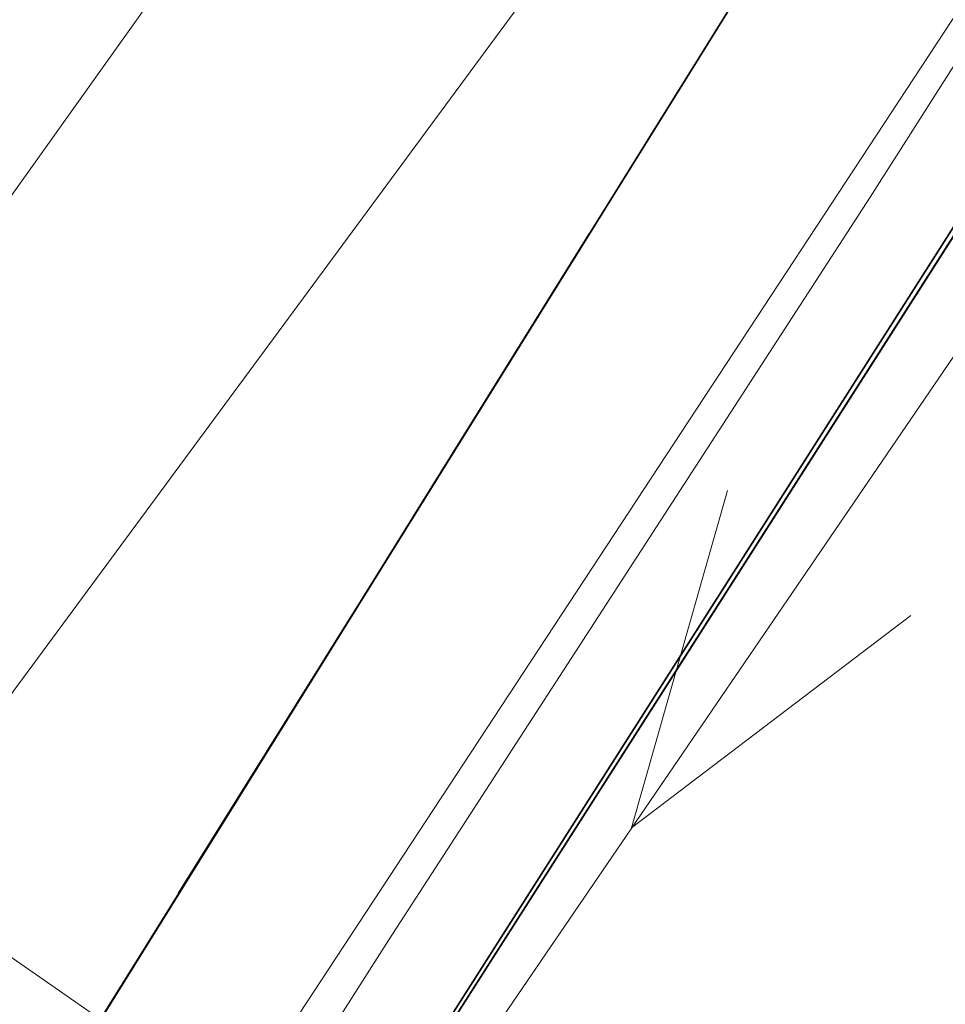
# Model space of a CAD drawing. Header units: millimetres. Extents: x 6505374 to 6517269, y 5595210 to 5612711.
# Tile 138 of 256: x 6513716.55 to 6513720.73, y 5608902.44 to 5608906.88. Entities that reach past the tile are written whole.
import ezdxf

# ---------------------------------------------------------------- set-up
doc = ezdxf.new("R2010")
doc.units = ezdxf.units.MM
for name, pattern in [('EGBK02', [4, 1.5, -0.5, 1.5, -0.5]), ('EGBU01', [2, 0.5, -0.5, 0.5, -0.5]), ('OTKJ_A05', [2, 1.5, -0.5])]:
    doc.linetypes.add(name, pattern=pattern)
for name, color, linetype, lineweight in [('Działki', 18, 'Continuous', 0), ('Komunikacja (linie)', 18, 'Continuous', 0), ('Komunikacja (obszary)', 18, 'Continuous', 0), ('Ogrodzenia', 18, 'Continuous', 0), ('Przewody elektroenergetyczne', 1, 'Continuous', 0), ('Przewody wodociągowe', 5, 'Continuous', 0), ('Symbole liniowe', 1, 'Continuous', 0)]:
    doc.layers.add(name, color=color, linetype=linetype, lineweight=lineweight)
for name, color, linetype, lineweight, true_color in [('Kontury klasyfikacyjne', 82, 'Continuous', 0, 0x24bc24), ('Przewody kanalizacyjne', 36, 'Continuous', 0, 0x803300), ('Przewody telekomunikacyjne', 30, 'Continuous', 0, 0xff9100), ('Użytki gruntowe', 96, 'Continuous', 0, 0x008000)]:
    doc.layers.add(name, color=color, linetype=linetype, lineweight=lineweight, true_color=true_color)

msp = doc.modelspace()

# ---------------------------------------------------------------- linework, layer by layer
at = {"layer": 'Działki', "color": 18, "linetype": 'Continuous', "lineweight": 25, "true_color": 0x000000, "flags": 128}
msp.add_lwpolyline([(6513622.9656, 5608809.8316), (6513664.703, 5608840.3867), (6513689.38, 5608863.33), (6513691.94, 5608866.97), (6513698.77, 5608874.88), (6513709.41, 5608888.11), (6513723.5081, 5608910.2019), (6513728.405, 5608916.3594), (6513755.4757, 5608960.496), (6513752.5799, 5608969.0493), (6513746.0475, 5608963.7667), (6513741.0079, 5608954.6266), (6513725.451, 5608927.7842), (6513720.2949, 5608919.1763), (6513708.89, 5608894.18), (6513700.3362, 5608888.8574), (6513675.328, 5608862.569), (6513647.4649, 5608839.5014), (6513645.2696, 5608838.0314), (6513628.9908, 5608826.034)], dxfattribs=at)
msp.add_lwpolyline([(6513709.41, 5608888.11), (6513725.71, 5608873.69), (6513730.72, 5608881.73), (6513735.09, 5608888.74), (6513738.9882, 5608901.1421), (6513723.5081, 5608910.2019), (6513709.41, 5608888.11)], close=True, dxfattribs=at)
at = {"layer": 'Komunikacja (linie)', "color": 18, "linetype": 'Continuous', "lineweight": 18, "true_color": 0x000000, "flags": 128}
msp.add_lwpolyline([(6513524.2128, 5608738.5505), (6513532.19, 5608743.9), (6513550.33, 5608755.9), (6513559.4, 5608762.49), (6513572.35, 5608772.18), (6513588.76, 5608784.7), (6513601.3402, 5608794.5359), (6513605.95, 5608798.14), (6513617.7, 5608808.92), (6513643.89, 5608829.06), (6513662.29, 5608843.53), (6513678.92, 5608857.43), (6513690.43, 5608867.82), (6513708.5, 5608888.72), (6513716.31, 5608901.39), (6513752.19, 5608959.04), (6513754.76, 5608962.59), (6513759.04, 5608966.97), (6513775.6, 5608983.38)], dxfattribs=at)
at = {"layer": 'Komunikacja (obszary)', "color": 18, "linetype": 'OTKJ_A05', "lineweight": 18, "true_color": 0x000000, "flags": 128}
msp.add_lwpolyline([(6513380.66, 5608706.23), (6513386.09, 5608700.49), (6513416.6, 5608701.99), (6513421.58, 5608702.29), (6513423.62, 5608702.5), (6513444.65, 5608706.77), (6513463.87, 5608711.04), (6513464.51, 5608709.41), (6513465.2815, 5608709.3761), (6513465.6281, 5608707.7724), (6513468.9345, 5608685.0408), (6513473.0317, 5608658.9962), (6513477.1661, 5608636.3056), (6513480.0248, 5608618.9814), (6513493.2773, 5608531.4461), (6513493.9187, 5608527.5723), (6513497.4307, 5608506.4932), (6513500.2177, 5608491.0132), (6513502.2192, 5608480.423), (6513510.0473, 5608450.9669), (6513511.3653, 5608444.3199), (6513514.5829, 5608430.1573), (6513517.03, 5608417.07), (6513520.47, 5608418.05), (6513517.6232, 5608428.9159), (6513511.992, 5608452.5874), (6513509.9212, 5608461.7), (6513503.714, 5608485.9715), (6513501.4844, 5608498.7659), (6513498.8749, 5608512.5484), (6513496.493, 5608527.3128), (6513482.5735, 5608618.9125), (6513477.4072, 5608649.2213), (6513471.2421, 5608687.7961), (6513468.1079, 5608709.4256), (6513468.51, 5608710.55), (6513468.77, 5608711.83), (6513469.18, 5608712.44), (6513469.78, 5608712.72), (6513477.14, 5608714.88), (6513488.92, 5608718.62), (6513504.11, 5608724.76), (6513515.37, 5608730.62), (6513523.9194, 5608738.2874), (6513532.1945, 5608743.9045), (6513550.33, 5608755.9), (6513559.4, 5608762.49), (6513572.35, 5608772.18), (6513588.76, 5608784.7), (6513601.3402, 5608794.5359), (6513605.95, 5608798.14), (6513617.6991, 5608808.9199), (6513643.8904, 5608829.0575), (6513662.2949, 5608843.5287), (6513678.9181, 5608857.4342), (6513690.4256, 5608867.822), (6513708.4967, 5608888.7154), (6513716.3073, 5608901.3931), (6513752.1936, 5608959.0378), (6513754.7602, 5608962.587), (6513759.0405, 5608966.9701), (6513775.5974, 5608983.3805), (6513772.032, 5608985.9588), (6513755.151, 5608969.7828), (6513747.7496, 5608962.449), (6513735.82, 5608943.739), (6513731.211, 5608936.031), (6513712.823, 5608903.9129), (6513704.6434, 5608891.7488), (6513686.212, 5608870.8691), (6513676.3504, 5608861.3801), (6513648.0058, 5608838.5161), (6513614.6176, 5608813.1085), (6513601.92, 5608803.07), (6513601.7088, 5608802.9074), (6513585.1, 5608790.12), (6513568.49, 5608777.51), (6513555.85, 5608767.95), (6513546.8457, 5608761.1785), (6513529.2314, 5608747.9321), (6513520.4427, 5608742.3219), (6513511.99, 5608736.34), (6513501.66, 5608730.4), (6513486.92, 5608725.27), (6513475.24, 5608721.37), (6513465.63, 5608718.18), (6513461.67, 5608717.24), (6513443.24, 5608712.94), (6513424.84, 5608708.5), (6513404.31, 5608706.99), (6513380.66, 5608706.23)], close=True, dxfattribs=at)
at = {"layer": 'Komunikacja (obszary)', "color": 7, "linetype": 'Continuous', "lineweight": 18, "true_color": 0xffffff, "flags": 128}
msp.add_lwpolyline([(6513643.8904, 5608829.0575), (6513662.2949, 5608843.5287), (6513678.9181, 5608857.4342), (6513690.4256, 5608867.822), (6513708.4967, 5608888.7154), (6513716.3073, 5608901.3931), (6513752.1936, 5608959.0378), (6513754.7602, 5608962.587), (6513759.0405, 5608966.9701), (6513775.5974, 5608983.3805), (6513772.032, 5608985.9588), (6513755.151, 5608969.7828), (6513747.7496, 5608962.449), (6513735.82, 5608943.739), (6513731.211, 5608936.031), (6513712.823, 5608903.9129), (6513704.6434, 5608891.7488), (6513686.212, 5608870.8691), (6513676.3504, 5608861.3801), (6513648.0058, 5608838.5161), (6513614.6176, 5608813.1085)], dxfattribs=at)
at = {"layer": 'Kontury klasyfikacyjne', "color": 82, "linetype": 'EGBK02', "lineweight": 18, "true_color": 0x24bc24, "flags": 128}
msp.add_lwpolyline([(6513728.405, 5608916.3594), (6513723.5081, 5608910.2019), (6513709.41, 5608888.11), (6513698.77, 5608874.88), (6513691.94, 5608866.97), (6513701.66, 5608855.12), (6513711.09, 5608862.28), (6513725.71, 5608873.69), (6513730.72, 5608881.73), (6513735.09, 5608888.74), (6513750.3861, 5608871.9768), (6513754.2898, 5608864.4053), (6513754.6305, 5608864.5909), (6513758.29, 5608866.39), (6513764.2611, 5608870.1252), (6513765.8955, 5608871.0466), (6513767.47, 5608868.0535), (6513769.5878, 5608869.1696), (6513767.9795, 5608872.2214), (6513770.6156, 5608873.7282), (6513781.3696, 5608855.996), (6513804.0886, 5608874.3155), (6513799.5138, 5608896.1205), (6513791.39, 5608894.48), (6513778.37, 5608912.46), (6513771.44, 5608922.03), (6513760.23, 5608931.63), (6513768.11, 5608939.93), (6513784.59, 5608952.83), (6513787.1572, 5608956.3216), (6513786.6551, 5608977.8483), (6513780.1034, 5608981.7791), (6513777.2285, 5608982.0857), (6513764.5392, 5608969.4834), (6513755.4757, 5608960.496), (6513745.6118, 5608944.4136), (6513728.405, 5608916.3594)], close=True, dxfattribs=at)
at = {"layer": 'Kontury klasyfikacyjne', "color": 7, "linetype": 'Continuous', "lineweight": 18, "true_color": 0xffffff, "flags": 128}
msp.add_lwpolyline([(6513745.6118, 5608944.4136), (6513728.405, 5608916.3594), (6513728.405, 5608916.3594), (6513723.5081, 5608910.2019), (6513709.41, 5608888.11), (6513698.77, 5608874.88), (6513691.94, 5608866.97), (6513701.66, 5608855.12), (6513711.09, 5608862.28), (6513725.71, 5608873.69), (6513730.72, 5608881.73), (6513735.09, 5608888.74), (6513750.3861, 5608871.9768)], dxfattribs=at)
at = {"layer": 'Ogrodzenia', "color": 18, "linetype": 'Continuous', "lineweight": 35, "true_color": 0x000000, "flags": 128}
msp.add_lwpolyline([(6513709.41, 5608888.11), (6513723.57, 5608910.35), (6513728.2, 5608915.97)], dxfattribs=at)
at = {"layer": 'Przewody elektroenergetyczne', "color": 1, "linetype": 'Continuous', "lineweight": 18, "true_color": 0xff0000, "flags": 128}
msp.add_lwpolyline([(6513681.9989, 5608858.1385), (6513706.56, 5608884.55), (6513727.7714, 5608915.6246)], dxfattribs=at)
at = {"layer": 'Przewody kanalizacyjne', "color": 36, "linetype": 'Continuous', "lineweight": 18, "true_color": 0x803300, "flags": 128}
for points in [[(6513502.48, 5608727.27), (6513519.58, 5608737.33), (6513541.65, 5608752.09), (6513559.46, 5608765.12), (6513594.16, 5608791.96), (6513621.58, 5608813.06), (6513655.43, 5608840.86), (6513686.09, 5608867.15), (6513698.3, 5608880.56), (6513722.77, 5608914.85), (6513752.58, 5608963.42), (6513780.28, 5608989.38), (6513816.35, 5609027.91), (6513853.06, 5609068.02), (6513886.07, 5609104.94)], [(6513655.74, 5608839.09), (6513686.81, 5608866.25), (6513699.12, 5608879.71), (6513707.59, 5608891.31), (6513714.09, 5608900.55), (6513723.48, 5608913.28), (6513726.62, 5608918.75), (6513737.36, 5608936.96), (6513753.44, 5608963.09)], [(6513751.3756, 5608957.2443), (6513750.6519, 5608955.78), (6513740.5536, 5608938.3099), (6513732.5927, 5608924.896), (6513709.0804, 5608889.0974), (6513706.9137, 5608886.0706), (6513699.0494, 5608877.2487), (6513689.052, 5608864.8614), (6513681.0407, 5608855.3521), (6513673.8036, 5608849.9832), (6513654.2801, 5608834.701), (6513653.7247, 5608834.1877)]]:
    msp.add_lwpolyline(points, dxfattribs=at)
at = {"layer": 'Przewody telekomunikacyjne', "color": 30, "linetype": 'Continuous', "lineweight": 18, "true_color": 0xff9100, "flags": 128}
for points in [[(6513745.19, 5608961.42), (6513738.24, 5608950.07), (6513726.73, 5608930.77), (6513723.02, 5608924.85), (6513730.4, 5608920.26), (6513722.98, 5608910.15), (6513720.39, 5608906.08), (6513718.22, 5608902.73), (6513708.79, 5608887.96), (6513705.96, 5608884.36), (6513704.66, 5608882.87), (6513699.68, 5608887.34), (6513694.51, 5608881.38), (6513675.17, 5608861.7), (6513671.46, 5608858.69), (6513667.12, 5608855.26), (6513661, 5608850.14), (6513647.81, 5608839.28), (6513644.98, 5608837.01), (6513634.55, 5608829.45)], [(6513720.39, 5608906.08), (6513718.22, 5608902.73)]]:
    msp.add_lwpolyline(points, dxfattribs=at)
at = {"layer": 'Przewody wodociągowe', "color": 5, "linetype": 'Continuous', "lineweight": 18, "true_color": 0x0000ff, "flags": 128}
msp.add_lwpolyline([(6513712.45, 5608905.48), (6513727.1975, 5608895.2194)], dxfattribs=at)
at = {"layer": 'Symbole liniowe', "color": 1, "linetype": 'Continuous', "lineweight": 18, "true_color": 0xff0000, "flags": 128}
msp.add_lwpolyline([(6513719.7475, 5608904.7565), (6513719.3148, 5608903.2357), (6513720.5734, 5608904.1927)], dxfattribs=at)
at = {"layer": 'Użytki gruntowe', "color": 96, "linetype": 'EGBU01', "lineweight": 18, "true_color": 0x008000, "flags": 128}
for points in [[(6514018.346, 5608437.7503), (6513994.1752, 5608436.1452), (6513968.8582, 5608431.9835), (6513947.4182, 5608428.1456), (6513922.0751, 5608424.2842), (6513899.4121, 5608419.8087), (6513877.3659, 5608416.026), (6513875.3605, 5608415.6821), (6513873.2729, 5608415.3298), (6513852.6354, 5608411.8054), (6513848.2625, 5608410.9811), (6513830.6935, 5608408.0585), (6513829.38, 5608407.84), (6513825.94, 5608407.17), (6513806.5888, 5608403.3929), (6513787.1025, 5608399.8545), (6513765.3417, 5608396.308), (6513757.5419, 5608434.3528), (6513754.5344, 5608433.9571), (6513762.6068, 5608395.8365), (6513744.8254, 5608392.7969), (6513732.0216, 5608390.2283), (6513728.4287, 5608389.5042), (6513718.8357, 5608387.8651), (6513696.39, 5608384.03), (6513668.15, 5608379.13), (6513648.46, 5608375.59), (6513640.95, 5608374.29), (6513635.1254, 5608372.8464), (6513619.1817, 5608369.9841), (6513613.609, 5608371.5349), (6513580.0835, 5608380.6479), (6513552.3615, 5608388.8159), (6513525.84, 5608397.69), (6513519.67, 5608426.09), (6513519.1173, 5608428.1639), (6513507.3066, 5608472.4788), (6513505.47, 5608479.37), (6513505.13, 5608480.66), (6513503.99, 5608486.42), (6513497.9993, 5608523.4923), (6513494.07, 5608523.34), (6513497.7912, 5608499.7396), (6513500.91, 5608479.96), (6513502.8991, 5608472.4898), (6513509.95, 5608446.01), (6513513.88, 5608431.27), (6513518.5, 5608400.24), (6513517.41, 5608400.6), (6513513.89, 5608401.76), (6513492.3, 5608408.18), (6513485.4188, 5608410.2229), (6513459.5792, 5608417.8941), (6513432.87, 5608425.55), (6513425.2, 5608427.78), (6513406.87, 5608433.38), (6513384.7202, 5608440.1881), (6513378.7428, 5608465.8393), (6513374.2674, 5608484.3671), (6513369.7166, 5608503.207), (6513365.8622, 5608518.6405), (6513360.4833, 5608540.1784), (6513360.0052, 5608540.0319), (6513364.3904, 5608519.4121), (6513368.5555, 5608499.8275), (6513372.163, 5608483.9751), (6513374.5344, 5608473.5543), (6513381.8518, 5608441.4001), (6513363.9139, 5608446.6736), (6513335.5713, 5608457.198), (6513325.4858, 5608460.8407), (6513321.5565, 5608463.1219), (6513312.5918, 5608470.6748), (6513289.1368, 5608497.6919), (6513301.9632, 5608517.3326), (6513305.0297, 5608526.5284), (6513305.3948, 5608528.784), (6513310.5348, 5608560.5432), (6513310.7643, 5608568.1467), (6513310.6455, 5608602.1109), (6513311.1229, 5608610.2331), (6513311.1096, 5608630.4177), (6513311.3345, 5608637.6009), (6513312.0018, 5608658.9091), (6513314.5117, 5608669.0781), (6513318.934, 5608676.146), (6513323.2459, 5608679.6575), (6513328.3228, 5608681.6474), (6513346.6461, 5608688.2469), (6513362.735, 5608694.0453), (6513386.2616, 5608699.5171), (6513394.3831, 5608699.8907), (6513404.2634, 5608700.3144), (6513422.98, 5608701.38), (6513447.2381, 5608706.0114), (6513465.72, 5608709.54), (6513467.74, 5608692.38), (6513468.54, 5608683.0401), (6513469.03, 5608677.32), (6513471.5, 5608662.9), (6513472.0862, 5608659.4785), (6513474.1095, 5608647.668), (6513476.84, 5608631.73), (6513480.4484, 5608609.3259), (6513484.31, 5608585.35), (6513493.45, 5608527.29), (6513497.5662, 5608527.2006), (6513481.0259, 5608630.8223), (6513476.8053, 5608657.5426), (6513475.5017, 5608665.7956), (6513474.9831, 5608669.0785), (6513473.7254, 5608676.9547), (6513468.7513, 5608710.374), (6513481.4615, 5608714.1749), (6513491.9998, 5608717.3249), (6513507.0021, 5608724.1256), (6513514.5872, 5608728.9587), (6513534.1123, 5608741.3998), (6513565.7808, 5608762.9586), (6513594.6597, 5608786.9092), (6513604.3025, 5608794.8977), (6513622.9656, 5608809.8316), (6513664.703, 5608840.3867), (6513689.38, 5608863.33), (6513691.94, 5608866.97), (6513698.77, 5608874.88), (6513709.41, 5608888.11), (6513723.5081, 5608910.2019), (6513728.405, 5608916.3594), (6513745.6118, 5608944.4136), (6513755.4757, 5608960.496), (6513764.5392, 5608969.4834), (6513777.2285, 5608982.0857), (6513780.1034, 5608981.7791), (6513786.6551, 5608977.8483), (6513800.47, 5608969.56), (6513826.2946, 5608952.7795), (6513828.71, 5608951.21), (6513831.64, 5608949.31), (6513834.1, 5608947.72), (6513846.72, 5608939.05), (6513865.9, 5608919.21), (6513894.65, 5608884.75), (6513916.95, 5608858.11), (6513927.46, 5608845.65), (6513939.13, 5608832.1), (6513941.31, 5608829.33), (6513953.42, 5608812.79), (6513962.5459, 5608797.9265), (6513962.5898, 5608797.855), (6513973.4599, 5608780.1505), (6513975.7359, 5608774.8451), (6513980.781, 5608763.0841), (6513991.4714, 5608739.2324), (6513992.3146, 5608737.0812), (6513998.1517, 5608715.6974), (6514000.0491, 5608708.7463), (6513999.5728, 5608696.2233), (6514002.3403, 5608671.1064), (6514002.4856, 5608669.7874), (6514004.7448, 5608649.244), (6514005.871, 5608635.1386), (6514006.12, 5608632.02), (6514010.64, 5608593.16), (6514011.346, 5608586.6596), (6514014.79, 5608554.95), (6514016.68, 5608537.5), (6514016.08, 5608505.5), (6514017.0394, 5608468.6099), (6514019.5833, 5608441.4434), (6514018.346, 5608437.7503)], [(6513728.405, 5608916.3594), (6513723.5081, 5608910.2019), (6513709.41, 5608888.11), (6513698.77, 5608874.88), (6513691.94, 5608866.97), (6513689.38, 5608863.33), (6513697.2, 5608852.1), (6513708.8268, 5608828.022), (6513710.0576, 5608822.0302), (6513713.1022, 5608807.2087), (6513719.5555, 5608775.7927), (6513745.3975, 5608781.8556), (6513738.6553, 5608812.7813), (6513749.3208, 5608815.7704), (6513741.1114, 5608836.1644), (6513734.3372, 5608852.9929), (6513754.2898, 5608864.4053), (6513754.6305, 5608864.5909), (6513758.29, 5608866.39), (6513764.2611, 5608870.1252), (6513765.8955, 5608871.0466), (6513767.47, 5608868.0535), (6513769.5878, 5608869.1696), (6513767.9795, 5608872.2214), (6513770.6156, 5608873.7282), (6513755.1102, 5608899.2949), (6513738.5368, 5608909.8852), (6513758.4605, 5608933.1233), (6513760.23, 5608931.63), (6513768.11, 5608939.93), (6513784.59, 5608952.83), (6513796.4218, 5608944.4717), (6513798.8432, 5608942.7012), (6513801.13, 5608945.19), (6513814.75, 5608935.85), (6513820.49, 5608944.09), (6513826.2946, 5608952.7795), (6513800.47, 5608969.56), (6513786.6551, 5608977.8483), (6513780.1034, 5608981.7791), (6513777.2285, 5608982.0857), (6513764.5392, 5608969.4834), (6513755.4757, 5608960.496), (6513745.6118, 5608944.4136), (6513728.405, 5608916.3594)]]:
    msp.add_lwpolyline(points, close=True, dxfattribs=at)
at = {"layer": 'Użytki gruntowe', "color": 7, "linetype": 'Continuous', "lineweight": 18, "true_color": 0xffffff, "flags": 128}
for points in [[(6513622.9656, 5608809.8316), (6513664.703, 5608840.3867), (6513689.38, 5608863.33), (6513691.94, 5608866.97), (6513698.77, 5608874.88), (6513709.41, 5608888.11), (6513723.5081, 5608910.2019), (6513728.405, 5608916.3594), (6513745.6118, 5608944.4136), (6513755.4757, 5608960.496), (6513764.5392, 5608969.4834), (6513777.2285, 5608982.0857), (6513780.1034, 5608981.7791), (6513786.6551, 5608977.8483), (6513800.47, 5608969.56), (6513826.2946, 5608952.7795), (6513828.71, 5608951.21), (6513831.64, 5608949.31), (6513834.1, 5608947.72), (6513846.72, 5608939.05)], [(6513745.6118, 5608944.4136), (6513728.405, 5608916.3594), (6513728.405, 5608916.3594), (6513723.5081, 5608910.2019), (6513709.41, 5608888.11), (6513698.77, 5608874.88), (6513691.94, 5608866.97), (6513689.38, 5608863.33), (6513697.2, 5608852.1), (6513708.8268, 5608828.022)]]:
    msp.add_lwpolyline(points, dxfattribs=at)

doc.saveas('drawing.dxf')
